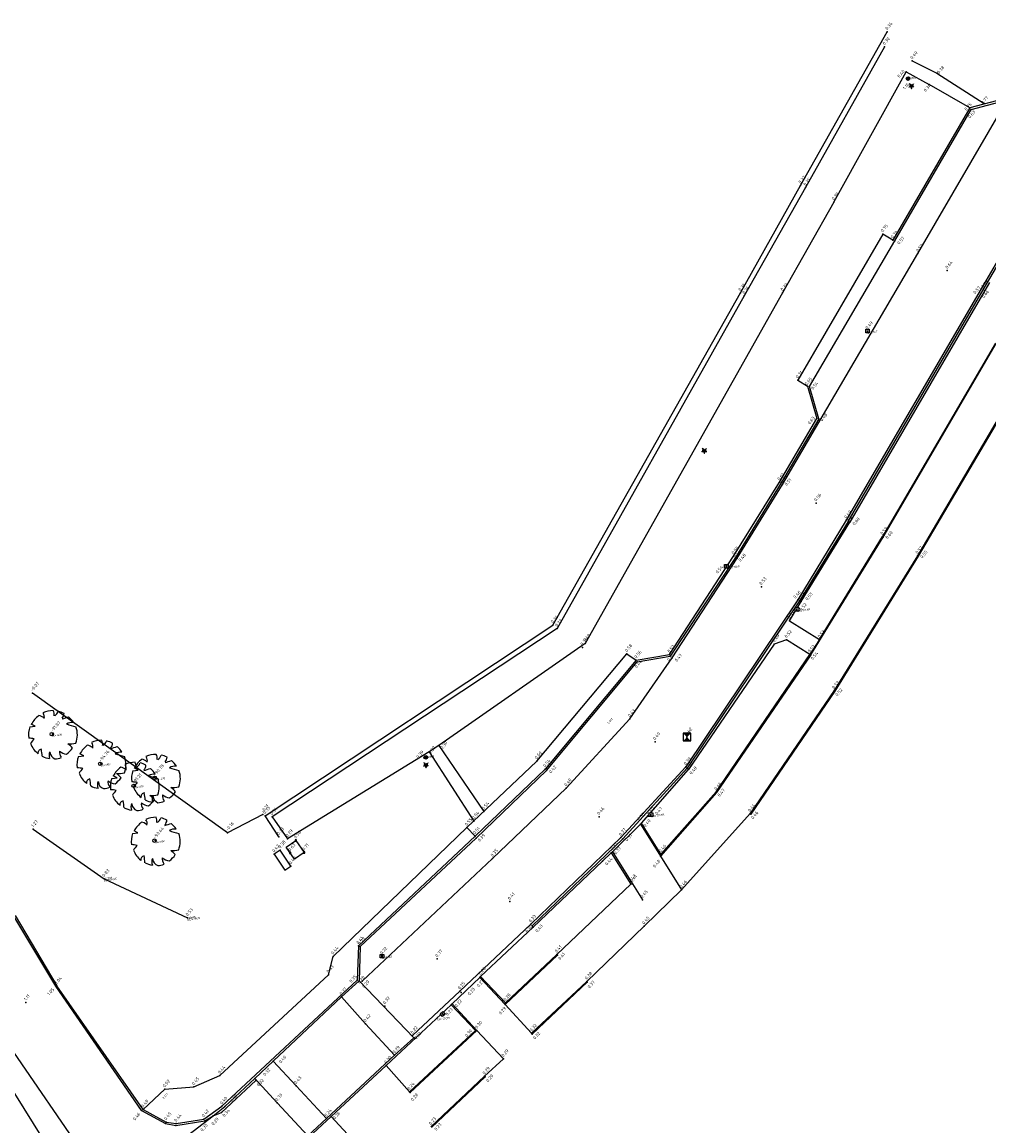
# Model space of a CAD drawing. Header units: metres. Extents: x 132524 to 133518, y 502723 to 503192.
# Tile 6 of 10: x 132686 to 132761, y 502835 to 502921. Entities that reach past the tile are written whole.
import ezdxf

# ---------------------------------------------------------------- set-up
doc = ezdxf.new("R2010")
doc.units = ezdxf.units.M
for name, color, linetype in [('AKB', 254, 'Continuous'), ('ASFALT', 251, 'Continuous'), ('BESCHOEIING', 71, 'Continuous'), ('BOSSAGE', 98, 'Continuous'), ('D_BOOM', 3, 'Continuous'), ('D_BOSSAGE', 98, 'Continuous'), ('D_KOLKSTRAAT', 7, 'Continuous'), ('D_KOLKTROTTOIR', 7, 'Continuous'), ('ELEVATION', 2, 'Continuous'), ('HAAG', 3, 'Continuous'), ('KADEMUUR', 2, 'Continuous'), ('KLINKER', 22, 'Continuous'), ('N_BOSSAGE', 98, 'Continuous'), ('N_PRULLENBAK', 1, 'Continuous'), ('P_AKB', 254, 'Continuous'), ('P_ASFALT', 251, 'Continuous'), ('P_BESCHOEIING', 71, 'Continuous'), ('P_BOOM', 3, 'Continuous'), ('P_BOSSAGE', 98, 'Continuous'), ('P_HARTWEG', 253, 'Continuous'), ('P_INSPECTIEPUT', 1, 'Continuous'), ('P_KADE', 2, 'Continuous'), ('P_KLINKER', 22, 'Continuous'), ('P_KOLK', 7, 'Continuous'), ('P_KOLKSTRAAT', 7, 'Continuous'), ('P_KOLKTROTTOIR', 7, 'Continuous'), ('P_LICHTMAST', 2, 'Continuous'), ('P_MAAIVELD', 3, 'Continuous'), ('P_PRULLENBAK', 1, 'Continuous'), ('P_PUT', 2, 'Continuous'), ('P_TEGEL', 6, 'Continuous'), ('P_TRAFO', 32, 'Continuous'), ('PUT', 2, 'Continuous'), ('TEGEL', 6, 'Continuous'), ('TRAFO', 32, 'Continuous'), ('Z_AKB', 254, 'Continuous'), ('Z_ASFALT', 251, 'Continuous'), ('Z_BESCHOEIING', 71, 'Continuous'), ('Z_BOOM', 3, 'Continuous'), ('Z_BOSSAGE', 98, 'Continuous'), ('Z_HARTWEG', 253, 'Continuous'), ('Z_INSPECTIEPUT', 1, 'Continuous'), ('Z_KADE', 2, 'Continuous'), ('Z_KLINKER', 22, 'Continuous'), ('Z_KOLKSTRAAT', 7, 'Continuous'), ('Z_KOLKTROTTOIR', 7, 'Continuous'), ('Z_MAAIVELD', 3, 'Continuous'), ('Z_PRULLENBAK', 1, 'Continuous'), ('Z_PUT', 2, 'Continuous'), ('Z_TEGEL', 6, 'Continuous'), ('Z_TRAFO', 32, 'Continuous')]:
    doc.layers.add(name, color=color, linetype=linetype)
doc.styles.add('DESCRIPTION', font='MSURVEY.SHX', dxfattribs={"height": 0.15})
doc.styles.add('ELEVATION', font='MSURVEY.SHX', dxfattribs={"height": 0.15})
doc.styles.add('NLCS-ISO-M200-T18', font='NLCS-ISO.ttf', dxfattribs={"height": 0.36})
doc.styles.add('POINTNUMBER', font='MSURVEY.SHX', dxfattribs={"height": 0.15})

# ---------------------------------------------------------------- blocks, each defined once
blk = doc.blocks.new('SHRUB5')
for p, q in [((-0.073, 0.084), (-0.064, 0.09)), ((-0.07, 0.072), (-0.055, 0.085)), ((-0.063, 0.06), (-0.045, 0.08)), ((-0.06, 0.047), (-0.03, 0.074)), ((-0.05, 0.037), (-0.018, 0.064)), ((0.027, 0.059), (0.068, 0.022)), ((0.043, 0.062), (0.073, 0.037)), ((0.048, -0.043), (0.072, 0)), ((0.061, 0.072), (0.082, 0.05)), ((0.076, 0.077), (0.09, 0.062)), ((0.087, 0.082), (0.093, 0.074)), ((-0.098, -0.041), (-0.093, -0.051)), ((-0.088, -0.033), (-0.085, -0.048)), ((-0.08, -0.023), (-0.071, -0.048)), ((-0.07, -0.013), (-0.056, -0.046)), ((-0.063, -0.001), (-0.042, -0.045)), ((-0.024, -0.061), (0.033, -0.061)), ((-0.018, -0.073), (0.026, -0.075)), ((-0.013, -0.085), (0.019, -0.083)), ((-0.005, -0.095), (0.016, -0.095)), ((0.001, -0.106), (0.014, -0.106)), ((0.061, -0.043), (0.075, -0.013)), ((0.075, -0.043), (0.082, -0.021)), ((0.086, -0.041), (0.089, -0.026)), ((0.096, -0.041), (0.098, -0.031))]:
    blk.add_line(p, q)
blk.add_circle((0.001, 0), 0.055)
blk = doc.blocks.new('ICI_FSRP')
for p, q in [((-3.97, 3.97), (-3.97, -3.97)), ((3.97, 3.97), (-3.97, 3.97)), ((3.97, -3.97), (3.97, 3.97)), ((-3.97, -3.97), (3.97, -3.97))]:
    blk.add_line(p, q)
blk.add_circle((0, 0), 6.95)
blk.add_solid([(-3.97, 3.97), (3.97, 3.97), (-3.97, -3.97), (3.97, -3.97)])
blk = doc.blocks.new('TREE5')
for p, q in [((-5.82, 1.84), (-4.43, 2)), ((-5.45, 2.55), (-5.45, 2.55)), ((-4.43, 2), (-5.45, 2.55))]:
    blk.add_line(p, q)
blk.add_circle((-0.14, -0.02), 0.451)
for centre, radius, start, end in [((0.17, -0.24), 6.29, 89.3321, 114.3856), ((-1.8, 5.03), 2.28, 352.0775, 26.6128), ((-0.73, 6.68), 2.38, 304.1868, 338.5411), ((0.17, -0.24), 6.27, 62.8767, 77.7021), ((0.17, -0.24), 6.22, 126.0751, 153.6245), ((-3.93, 2.18), 2.65, 48.5203, 80.5151), ((-3.58, 4.44), 1.54, 343.6555, 39.76), ((1.21, 5.35), 1.82, 315.8454, 359.7651), ((-2.62, 22.51), 19.28, 285.4397, 290.7099), ((5.13, 0.24), 2.76, 83.5323, 121.6544), ((0.17, -0.24), 6.18, 31.4098, 49.4752), ((0.17, -0.24), 6.34, 160.8426, 187.275), ((11.59, 24.42), 23.21, 250.0865, 256.3451), ((0.17, -0.24), 6.3, 340.3307, 19.43), ((-6.94, -11.4), 10.4, 77.3728, 85.4649), ((0.21, -6.18), 6.93, 134.7782, 147.3315), ((0.17, -0.24), 6.19, 200.8103, 231.4392), ((4.49, 5.21), 7.74, 266.7455, 282.0146), ((0.26, -7.73), 6.44, 39.6536, 53.993), ((-2.7, -4.95), 1.03, 97.741, 188.8107), ((-15.69, -6.41), 13.08, 2.9465, 10.9238), ((1.74, -5.5), 2.6, 160.6009, 199.3991), ((1.45, -4.49), 2.1, 186.1912, 248.4952), ((3.76, -4.72), 1.93, 170.6314, 220.6278), ((4.11, -1.67), 3.55, 230.4582, 263.1093), ((0.17, -0.24), 6.07, 305.394, 326.2464), ((0.17, -0.24), 6.16, 243.1498, 261.8356), ((0.17, -0.24), 6.23, 274.7236, 290.3277)]:
    blk.add_arc(centre, radius, start, end)
blk = doc.blocks.new('ICI_DIP_WIPEOUT')
blk.add_wipeout([(-4, 4), (4, 4), (4, -4), (-4, -4)])
for p, q in [((-4, -4), (-4, 4)), ((-4, 4), (4, 4)), ((4, 4), (4, -4)), ((4, -4), (-4, -4))]:
    blk.add_line(p, q)
blk.add_solid([(-2, 2), (2, 2), (-2, -2), (2, -2)])
blk = doc.blocks.new('ICI_FSWP')
for p, q in [((-4.9625, 4.9625), (-4.9625, -4.9625)), ((4.9625, 4.9625), (-4.9625, 4.9625)), ((4.9625, -4.9625), (4.9625, 4.9625)), ((-4.9625, -4.9625), (4.9625, -4.9625))]:
    blk.add_line(p, q)
blk.add_solid([(-4.9625, 4.9625), (4.9625, 4.9625), (4.9625, -4.9625), (-4.9625, -4.9625)])

msp = doc.modelspace()

# ---------------------------------------------------------------- linework, layer by layer
at = {"layer": 'AKB', "linetype": 'Continuous'}
for p, q in [((132761.636, 502914.716), (132759.082, 502914.038)), ((132760.61, 502900.488), (132760.239, 502899.861)), ((132760.239, 502899.861), (132749.757, 502881.885)), ((132761.064, 502895.762), (132752.287, 502880.757)), ((132764.326, 502894.989), (132755.073, 502879.233)), ((132746.469, 502892.436), (132747.199, 502889.929)), ((132744.295, 502884.988), (132747.199, 502889.929)), ((132740.744, 502879.255), (132744.295, 502884.988)), ((132745.995, 502875.724), (132749.757, 502881.885)), ((132747.421, 502872.769), (132752.287, 502880.757)), ((132735.772, 502871.612), (132740.744, 502879.255)), ((132755.073, 502879.233), (132748.589, 502868.773)), ((132745.073, 502874.234), (132745.995, 502875.724)), ((132743.904, 502872.427), (132737.257, 502862.684)), ((132733.195, 502871.174), (132735.772, 502871.612)), ((132748.589, 502868.773), (132742.083, 502859.216)), ((132733.604, 502858.527), (132737.257, 502862.684)), ((132735.099, 502856.112), (132739.4, 502860.949)), ((132735.099, 502856.112), (132733.604, 502858.527)), ((132730.582, 502855.562), (132731.254, 502856.23)), ((132731.254, 502856.23), (132732.761, 502853.797)), ((132725.201, 502850.443), (132730.582, 502855.562)), ((132732.761, 502853.797), (132727.031, 502848.334)), ((132684.992, 502851.367), (132688.243, 502845.903)), ((132721.109, 502846.614), (132725.201, 502850.443)), ((132727.031, 502848.334), (132723.044, 502844.575)), ((132723.044, 502844.575), (132721.109, 502846.614)), ((132694.927, 502836.313), (132688.243, 502845.903)), ((132725.122, 502842.159), (132729.38, 502846.193)), ((132713.793, 502839.728), (132718.833, 502844.433)), ((132718.833, 502844.433), (132720.718, 502842.422)), ((132720.718, 502842.422), (132715.591, 502837.674)), ((132709.517, 502835.765), (132713.793, 502839.728)), ((132715.591, 502837.674), (132713.793, 502839.728)), ((132721.472, 502838.83), (132717.298, 502834.915)), ((132709.517, 502835.765), (132707.76, 502834.124))]:
    msp.add_line(p, q, dxfattribs=at)
at = {"layer": 'ASFALT', "linetype": 'Continuous'}
for p, q in [((132755.052, 502902.725), (132761.882, 502914.497)), ((132762.312, 502904.028), (132759.955, 502899.995)), ((132744.541, 502884.815), (132755.052, 502902.725)), ((132759.955, 502899.995), (132749.481, 502882.03)), ((132741.012, 502879.079), (132744.541, 502884.815)), ((132749.481, 502882.03), (132745.729, 502875.857)), ((132735.973, 502871.344), (132741.012, 502879.079)), ((132745.729, 502875.857), (132737.033, 502862.887)), ((132732.702, 502866.617), (132735.973, 502871.344)), ((132727.761, 502861.249), (132732.702, 502866.617)), ((132737.033, 502862.887), (132731.996, 502857.402)), ((132722.046, 502855.78), (132727.761, 502861.249)), ((132731.996, 502857.402), (132725.009, 502850.675)), ((132711.934, 502846.268), (132722.046, 502855.78)), ((132725.009, 502850.675), (132719.499, 502845.477)), ((132719.499, 502845.477), (132715.83, 502842.04)), ((132701.015, 502836.079), (132703.685, 502838.559)), ((132700.376, 502835.815), (132701.015, 502836.079)), ((132694.776, 502831.564), (132700.376, 502835.815)), ((132697.463, 502835.053), (132699.707, 502835.423)), ((132699.707, 502835.423), (132700.376, 502835.815))]:
    msp.add_line(p, q, dxfattribs=at)
at = {"layer": 'BESCHOEIING', "linetype": 'Continuous'}
msp.add_polyline3d([(132704.214, 502859.188, -0.111), (132701.486, 502857.78, -0.155), (132701.486, 502857.78, -0.155), (132686.338, 502868.601, -0.069)], dxfattribs=at)
at = {"layer": 'BOSSAGE', "linetype": 'Continuous'}
for p, q in [((132686.409, 502858.071), (132691.908, 502854.212)), ((132691.908, 502854.212), (132698.385, 502851.174))]:
    msp.add_line(p, q, dxfattribs=at)
at = {"layer": 'HAAG', "linetype": 'Continuous'}
msp.add_line((132679.624, 502846.061), (132688.246, 502832.267), dxfattribs=at)
at = {"layer": 'KADEMUUR', "linetype": 'Continuous'}
for p, q in [((132745.937, 502908.009), (132752.666, 502919.94)), ((132741.273, 502899.679), (132745.937, 502908.009)), ((132726.727, 502873.893), (132741.273, 502899.679)), ((132704.391, 502859.091), (132726.727, 502873.893)), ((132705.459, 502857.462), (132704.391, 502859.091))]:
    msp.add_line(p, q, dxfattribs=at)
at = {"layer": 'KLINKER', "linetype": 'Continuous'}
for p, q in [((132752.465, 502918.773), (132746.318, 502907.85)), ((132754.608, 502917.677), (132756.508, 502916.718)), ((132748.515, 502906.727), (132754.143, 502916.82)), ((132754.143, 502916.82), (132755.925, 502915.84)), ((132756.508, 502916.718), (132760.193, 502914.369)), ((132759.082, 502914.038), (132755.925, 502915.84)), ((132753.247, 502903.709), (132759.175, 502913.919)), ((132759.175, 502913.919), (132761.707, 502914.585)), ((132746.318, 502907.85), (132741.578, 502899.453)), ((132748.515, 502906.727), (132744.549, 502899.687)), ((132746.643, 502892.402), (132753.247, 502903.709)), ((132760.106, 502899.919), (132762.424, 502903.869)), ((132741.578, 502899.453), (132727.044, 502873.63)), ((132744.549, 502899.687), (132729.226, 502872.477)), ((132749.63, 502881.945), (132760.106, 502899.919)), ((132747.357, 502889.91), (132746.643, 502892.402)), ((132747.357, 502889.91), (132744.429, 502884.925)), ((132744.429, 502884.925), (132740.88, 502879.134)), ((132749.63, 502881.945), (132745.868, 502875.77)), ((132740.88, 502879.134), (132735.836, 502871.471)), ((132745.868, 502875.77), (132737.149, 502862.779)), ((132727.044, 502873.63), (132704.944, 502859.018)), ((132729.226, 502872.477), (132717.868, 502864.544)), ((132733.275, 502871.031), (132735.836, 502871.471)), ((132726.232, 502862.622), (132733.275, 502871.031)), ((132717.868, 502864.544), (132717.134, 502864.049)), ((132717.868, 502864.544), (132721.37, 502859.426)), ((132717.134, 502864.049), (132706.141, 502857.305)), ((132717.134, 502864.049), (132720.594, 502858.691)), ((132720.781, 502857.37), (132726.232, 502862.622)), ((132737.149, 502862.779), (132732.151, 502857.307)), ((132704.944, 502859.018), (132706.141, 502857.305)), ((132711.765, 502848.94), (132720.781, 502857.37)), ((132732.151, 502857.307), (132725.107, 502850.547)), ((132731.339, 502856.29), (132732.889, 502853.813)), ((132732.889, 502853.813), (132733.667, 502852.567)), ((132688.157, 502845.862), (132684.895, 502851.311)), ((132711.765, 502848.94), (132711.701, 502846.295)), ((132710.326, 502845.034), (132711.701, 502846.295)), ((132711.701, 502846.295), (132715.928, 502841.871)), ((132718.909, 502844.504), (132721.056, 502846.538)), ((132721.056, 502846.538), (132723.02, 502844.44)), ((132694.807, 502836.237), (132688.157, 502845.862)), ((132710.326, 502845.034), (132705.011, 502840.066)), ((132712.182, 502842.957), (132710.326, 502845.034)), ((132720.833, 502842.436), (132718.909, 502844.504)), ((132714.444, 502840.511), (132712.182, 502842.957)), ((132720.833, 502842.436), (132722.891, 502840.24)), ((132715.928, 502841.871), (132714.444, 502840.511)), ((132690.469, 502832.642), (132684.897, 502840.745)), ((132714.444, 502840.511), (132709.153, 502835.603)), ((132703.604, 502838.714), (132705.011, 502840.066)), ((132705.011, 502840.066), (132706.803, 502838.137)), ((132703.604, 502838.714), (132701.259, 502836.546)), ((132705.335, 502836.809), (132703.604, 502838.714)), ((132706.803, 502838.137), (132709.153, 502835.603)), ((132694.807, 502836.237), (132696.677, 502835.206)), ((132700.376, 502835.815), (132701.259, 502836.546)), ((132707.706, 502834.254), (132705.335, 502836.809)), ((132696.677, 502835.206), (132697.463, 502835.053)), ((132707.706, 502834.254), (132709.153, 502835.603))]:
    msp.add_line(p, q, dxfattribs=at)
for points in [[(132731.339, 502856.29, 0.369), (132733.518, 502858.456, 0.38)], [(132725.077, 502842.219, 0.32), (132723.02, 502844.44, 0.292)]]:
    msp.add_polyline3d(points, dxfattribs=at)
at = {"layer": 'P_AKB', "linetype": 'ByBlock'}
for p in [(132759.082, 502914.038, 0.748), (132760.239, 502899.861, 0.661), (132747.199, 502889.929, 0.627), (132744.295, 502884.988, 0.613), (132749.757, 502881.885, 0.597), (132752.287, 502880.757, 0.587), (132740.744, 502879.255, 0.55), (132755.073, 502879.233, 0.549), (132745.995, 502875.724, 0.53), (132735.772, 502871.612, 0.515), (132748.589, 502868.773, 0.515), (132737.257, 502862.684, 0.479), (132739.4, 502860.949, 0.463), (132742.083, 502859.216, 0.463), (132733.604, 502858.527, 0.395), (132734.134, 502859.065, 0.453), (132731.254, 502856.23, 0.367), (132735.099, 502856.112, 0.461), (132730.582, 502855.562, 0.443), (132732.761, 502853.797, 0.423), (132725.201, 502850.443, 0.433), (132727.031, 502848.334, 0.412), (132721.109, 502846.614, 0.28), (132688.243, 502845.903, 1.04), (132729.38, 502846.193, 0.372), (132723.044, 502844.575, 0.281), (132718.833, 502844.433, 0.234), (132720.718, 502842.422, 0.295), (132725.122, 502842.159, 0.32), (132713.793, 502839.728, 0.299), (132721.472, 502838.83, 0.29), (132715.591, 502837.674, 0.24)]:
    msp.add_point(p, dxfattribs=at)
at = {"layer": 'P_ASFALT', "linetype": 'ByBlock'}
for p in [(132755.052, 502902.725, 0.565), (132759.955, 502899.995, 0.571), (132744.541, 502884.815, 0.506), (132749.481, 502882.03, 0.494), (132741.012, 502879.079, 0.476), (132745.729, 502875.857, 0.455), (132735.973, 502871.344, 0.468), (132732.702, 502866.617, 0.427), (132737.033, 502862.887, 0.388), (132727.761, 502861.249, 0.399), (132731.996, 502857.402, 0.371), (132722.046, 502855.78, 0.346), (132725.009, 502850.675, 0.329), (132717.751, 502847.984, 0.367), (132711.934, 502846.268, 0.293), (132719.499, 502845.477, 0.252), (132715.83, 502842.04, 0.221), (132703.685, 502838.559, 0.32), (132701.015, 502836.079, 0.336), (132699.707, 502835.423, 0.325), (132700.376, 502835.815, 0.289)]:
    msp.add_point(p, dxfattribs=at)
at = {"layer": 'P_BESCHOEIING', "linetype": 'ByBlock'}
for p in [(132686.338, 502868.601, -0.069), (132704.214, 502859.188, -0.111), (132701.486, 502857.78, -0.155)]:
    msp.add_point(p, dxfattribs=at)
at = {"layer": 'P_BOOM', "linetype": 'ByBlock'}
for p in [(132687.887, 502865.44, -91.866), (132691.65, 502863.137, -94.755), (132695.878, 502862.046, -90.778), (132694.24, 502861.433, -91.207), (132695.86, 502857.167, -93.436)]:
    msp.add_point(p, dxfattribs=at)
at = {"layer": 'P_BOSSAGE', "linetype": 'ByBlock'}
for p in [(132691.908, 502854.212, 0.834), (132698.385, 502851.174, 0.525)]:
    msp.add_point(p, dxfattribs=at)
at = {"layer": 'P_HARTWEG', "linetype": 'ByBlock'}
for p in [(132757.327, 502901.409, 0.641), (132747.141, 502883.354, 0.556), (132742.898, 502876.87, 0.528), (132734.648, 502864.83, 0.49), (132730.311, 502859.024, 0.457), (132723.38, 502852.438, 0.406), (132685.835, 502844.617, 1.111), (132713.682, 502844.334, 0.323)]:
    msp.add_point(p, dxfattribs=at)
at = {"layer": 'P_INSPECTIEPUT', "linetype": 'ByBlock'}
msp.add_point((132737.127, 502865.202, 0.423), dxfattribs=at)
at = {"layer": 'P_KADE', "linetype": 'ByBlock'}
for p in [(132752.666, 502919.94, 0.362), (132745.937, 502908.009, 0.366), (132741.273, 502899.679, 0.359), (132726.727, 502873.893, 0.363), (132704.391, 502859.091, 0.351), (132705.459, 502857.462, 0.33)]:
    msp.add_point(p, dxfattribs=at)
at = {"layer": 'P_KLINKER', "linetype": 'ByBlock'}
for p in [(132752.465, 502918.773, 0.3), (132754.608, 502917.677, 0.402), (132754.143, 502916.82, 0.402), (132756.508, 502916.718, 0.376), (132755.925, 502915.84, 0.34), (132759.175, 502913.919, 0.633), (132760.193, 502914.369, 0.767), (132746.318, 502907.85, 0.352), (132748.515, 502906.727, 0.394), (132753.247, 502903.709, 0.574), (132741.578, 502899.453, 0.357), (132744.549, 502899.687, 0.394), (132760.106, 502899.919, 0.551), (132746.643, 502892.402, 0.541), (132747.357, 502889.91, 0.478), (132744.429, 502884.925, 0.475), (132749.63, 502881.945, 0.47), (132740.88, 502879.134, 0.437), (132745.868, 502875.77, 0.41), (132727.044, 502873.63, 0.323), (132729.018, 502872.161, 0.391), (132729.226, 502872.477, 0.398), (132735.836, 502871.471, 0.411), (132733.275, 502871.031, 0.443), (132717.868, 502864.544, 0.388), (132717.134, 502864.049, 0.369), (132726.232, 502862.622, 0.418), (132737.149, 502862.779, 0.361), (132721.37, 502859.426, 0.539), (132704.944, 502859.018, 0.338), (132720.594, 502858.691, 0.538), (132733.518, 502858.456, 0.38), (132706.141, 502857.305, 0.29), (132720.781, 502857.37, 0.391), (132732.151, 502857.307, 0.367), (132731.339, 502856.29, 0.369), (132732.889, 502853.813, 0.412), (132733.667, 502852.567, 0.45), (132725.107, 502850.547, 0.301), (132711.765, 502848.94, 0.289), (132711.701, 502846.295, 0.282), (132721.056, 502846.538, 0.272), (132688.157, 502845.862, 1.048), (132710.326, 502845.034, 0.368), (132719.62, 502845.375, 0.23), (132718.909, 502844.504, 0.223), (132723.02, 502844.44, 0.292), (132712.182, 502842.957, 0.424), (132725.077, 502842.219, 0.32), (132715.928, 502841.871, 0.215), (132714.444, 502840.511, 0.294), (132705.011, 502840.066, 0.4), (132722.891, 502840.24, 0.286), (132703.604, 502838.714, 0.317), (132706.803, 502838.137, 0.425), (132694.807, 502836.237, 0.457), (132701.259, 502836.546, 0.319), (132705.335, 502836.809, 0.329), (132696.677, 502835.206, 0.363), (132709.153, 502835.603, 0.244), (132697.463, 502835.053, 0.362)]:
    msp.add_point(p, dxfattribs=at)
at = {"layer": 'P_KOLKSTRAAT', "linetype": 'ByBlock'}
for p in [(132751.134, 502896.709, 0.486), (132713.467, 502848.201, 0.218)]:
    msp.add_point(p, dxfattribs=at)
at = {"layer": 'P_KOLKTROTTOIR', "linetype": 'ByBlock'}
for p in [(132740.184, 502878.456, 0.539), (132745.654, 502875.109, 0.523), (132734.326, 502859.178, 0.471)]:
    msp.add_point(p, dxfattribs=at)
at = {"layer": 'P_LICHTMAST', "linetype": 'ByBlock'}
for p in [(132754.543, 502915.74, 0.719), (132738.463, 502887.438, 1.252), (132716.87, 502863.045, 0.464)]:
    msp.add_point(p, dxfattribs=at)
at = {"layer": 'P_MAAIVELD', "linetype": 'ByBlock'}
msp.add_point((132686.409, 502858.071, 1.271), dxfattribs=at)
at = {"layer": 'P_PRULLENBAK', "linetype": 'ByBlock'}
for p in [(132754.278, 502916.305, 1.163), (132716.862, 502863.629, 0.392)]:
    msp.add_point(p, dxfattribs=at)
at = {"layer": 'P_PUT', "linetype": 'ByBlock'}
for p in [(132706.775, 502857.188, 0.579), (132706.34, 502856.212, 0.634), (132707.422, 502856.25, 0.706)]:
    msp.add_point(p, dxfattribs=at)
at = {"layer": 'P_TEGEL', "linetype": 'ByBlock'}
for p in [(132752.315, 502904.242, 0.747), (132753.092, 502903.767, 0.7), (132745.725, 502892.906, 0.709), (132746.469, 502892.436, 0.651), (132752.34, 502880.726, 0.595), (132755.015, 502879.278, 0.573), (132745.073, 502874.234, 0.521), (132743.904, 502872.427, 0.494), (132744.854, 502872.762, 0.519), (132747.421, 502872.769, 0.531), (132732.471, 502871.664, 0.582), (132733.195, 502871.174, 0.561), (132746.666, 502871.615, 0.531), (132746.736, 502871.577, 0.537), (132748.547, 502868.808, 0.524), (132725.469, 502863.347, 0.601), (132726.121, 502862.725, 0.536), (132739.43, 502860.902, 0.472), (132742.029, 502859.263, 0.458), (132720.056, 502858.178, 0.549), (132720.683, 502857.524, 0.511), (132735.065, 502855.961, 0.476), (132736.715, 502853.343, 0.46), (132733.804, 502850.531, 0.45), (132711.633, 502849.01, 0.414), (132709.667, 502848.189, 0.435), (132727.079, 502848.276, 0.41), (132709.306, 502846.762, 0.425), (132711.546, 502846.349, 0.346), (132729.364, 502846.247, 0.376), (132720.833, 502842.436, 0.3), (132700.895, 502838.942, 0.437), (132721.428, 502838.88, 0.289), (132696.61, 502837.881, 0.522), (132698.867, 502838.054, 0.451), (132715.646, 502837.632, 0.279), (132694.927, 502836.313, 0.494), (132701.049, 502836.552, 0.402), (132696.714, 502835.331, 0.449), (132697.5, 502835.209, 0.44), (132699.632, 502835.563, 0.415), (132709.517, 502835.765, 0.255)]:
    msp.add_point(p, dxfattribs=at)
at = {"layer": 'P_TRAFO', "linetype": 'ByBlock'}
for p in [(132705.104, 502856.125, 0.42), (132705.572, 502856.429, 0.38), (132706.4, 502855.185, 0.494)]:
    msp.add_point(p, dxfattribs=at)
at = {"layer": 'PUT', "linetype": 'Continuous'}
msp.add_polyline3d([(132706.775, 502857.188, 0.579), (132707.422, 502856.25, 0.579), (132706.671, 502855.732, 0.579), (132706.024, 502856.67, 0.579), (132706.775, 502857.188, 0.579)], close=True, dxfattribs=at)
at = {"layer": 'TEGEL', "linetype": 'Continuous'}
for p, q in [((132759.082, 502914.038), (132753.092, 502903.767)), ((132752.315, 502904.242), (132745.725, 502892.906)), ((132753.092, 502903.767), (132752.315, 502904.242)), ((132752.34, 502880.726), (132761.128, 502895.736)), ((132764.216, 502894.97), (132755.015, 502879.278)), ((132745.725, 502892.906), (132746.469, 502892.436)), ((132746.736, 502871.577), (132752.34, 502880.726)), ((132755.015, 502879.278), (132748.547, 502868.808)), ((132725.469, 502863.347), (132732.471, 502871.664)), ((132733.195, 502871.174), (132726.121, 502862.725)), ((132732.471, 502871.664), (132733.195, 502871.174)), ((132739.4, 502860.949), (132746.666, 502871.615)), ((132746.736, 502871.577), (132739.43, 502860.902)), ((132748.547, 502868.808), (132742.029, 502859.263)), ((132720.056, 502858.178), (132725.469, 502863.347)), ((132726.121, 502862.725), (132720.683, 502857.524)), ((132739.43, 502860.902), (132735.065, 502855.961)), ((132736.715, 502853.343), (132742.029, 502859.263)), ((132733.518, 502858.456), (132735.065, 502855.961)), ((132709.667, 502848.189), (132720.056, 502858.178)), ((132720.683, 502857.524), (132711.633, 502849.01)), ((132720.683, 502857.524), (132720.056, 502858.178)), ((132735.065, 502855.961), (132736.715, 502853.343)), ((132733.804, 502850.531), (132736.715, 502853.343)), ((132733.804, 502850.531), (132729.364, 502846.247)), ((132711.633, 502849.01), (132711.546, 502846.349)), ((132709.306, 502846.762), (132709.667, 502848.189)), ((132723.02, 502844.44), (132727.079, 502848.276)), ((132700.895, 502838.942), (132709.306, 502846.762)), ((132711.546, 502846.349), (132701.049, 502836.552)), ((132725.077, 502842.219), (132729.364, 502846.247)), ((132715.646, 502837.632), (132720.833, 502842.436)), ((132722.891, 502840.24), (132721.428, 502838.88)), ((132698.867, 502838.054), (132700.895, 502838.942)), ((132717.265, 502834.966), (132721.428, 502838.88)), ((132696.61, 502837.881), (132694.927, 502836.313)), ((132696.61, 502837.881), (132698.867, 502838.054)), ((132694.927, 502836.313), (132696.714, 502835.331)), ((132699.632, 502835.563), (132701.049, 502836.552)), ((132696.714, 502835.331), (132697.5, 502835.209)), ((132697.5, 502835.209), (132699.632, 502835.563)), ((132709.517, 502835.765), (132711.406, 502833.707))]:
    msp.add_line(p, q, dxfattribs=at)
msp.add_polyline3d([(132745.073, 502874.234, 0.521), (132747.421, 502872.769, 0.531), (132747.421, 502872.769, 0.531), (132746.666, 502871.615, 0.531), (132746.666, 502871.615, 0.531), (132744.854, 502872.762, 0.519), (132744.854, 502872.762, 0.519), (132743.904, 502872.427, 0.494)], dxfattribs=at)
at = {"layer": 'TRAFO', "linetype": 'Continuous'}
msp.add_polyline3d([(132706.4, 502855.185, 0.494), (132705.572, 502856.429, 0.494), (132705.107, 502856.119, 0.494), (132705.935, 502854.875, 0.494), (132706.4, 502855.185, 0.494)], close=True, dxfattribs=at)

# ---------------------------------------------------------------- block references
at = {"layer": 'P_BOOM', "linetype": 'ByBlock', "xscale": 0.3, "yscale": 0.3, "rotation": 0.005645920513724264}
for p in [(132687.887, 502865.44, -91.866), (132691.65, 502863.137, -94.755), (132695.878, 502862.046, -90.778), (132694.24, 502861.433, -91.207), (132695.86, 502857.167, -93.436)]:
    msp.add_blockref('TREE5', p, dxfattribs=at)
at = {"layer": 'P_INSPECTIEPUT', "linetype": 'ByBlock', "xscale": 0.06, "yscale": 0.06, "rotation": 0.005645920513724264}
msp.add_blockref('ICI_FSWP', (132737.127, 502865.202, 0.423), dxfattribs=at)
at = {"layer": 'P_LICHTMAST', "linetype": 'ByBlock', "xscale": 2, "yscale": 2, "rotation": 0.005645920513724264}
for p in [(132754.543, 502915.74, 0.719), (132738.463, 502887.438, 1.252), (132716.87, 502863.045, 0.464)]:
    msp.add_blockref('SHRUB5', p, dxfattribs=at)
at = {"layer": 'P_PRULLENBAK', "linetype": 'ByBlock', "xscale": 0.02000000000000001, "yscale": 0.02000000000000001, "rotation": 0.005645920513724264}
for p in [(132754.278, 502916.305, 1.163), (132716.862, 502863.629, 0.392)]:
    msp.add_blockref('ICI_FSRP', p, dxfattribs=at)
at = {"layer": 'P_PUT', "linetype": 'ByBlock', "xscale": 0.01, "yscale": 0.01, "rotation": 0.005645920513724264}
for p in [(132706.775, 502857.188, 0.579), (132706.34, 502856.212, 0.634), (132707.422, 502856.25, 0.706)]:
    msp.add_blockref('ICI_FSWP', p, dxfattribs=at)

# ---------------------------------------------------------------- texts
at = {"layer": 'D_BOOM', "linetype": 'ByBlock', "style": 'DESCRIPTION'}
for p in [(132687.887, 502865.215, -91.866), (132691.65, 502862.912, -94.755), (132695.878, 502861.821, -90.778), (132694.24, 502861.208, -91.207), (132695.86, 502856.942, -93.436)]:
    msp.add_text('Dia=400', height=0.15, rotation=9, dxfattribs=at).set_placement(p)
at = {"layer": 'D_BOSSAGE', "linetype": 'ByBlock', "style": 'DESCRIPTION'}
for p in [(132691.908, 502853.987, 0.834), (132698.385, 502850.949, 0.525)]:
    msp.add_text('BOSSAGE', height=0.15, rotation=9, dxfattribs=at).set_placement(p)
at = {"layer": 'D_KOLKSTRAAT', "linetype": 'ByBlock', "style": 'DESCRIPTION'}
for p in [(132751.134, 502896.484, 0.486), (132713.467, 502847.976, 0.218)]:
    msp.add_text('STRAAT', height=0.15, rotation=9, dxfattribs=at).set_placement(p)
at = {"layer": 'D_KOLKTROTTOIR', "linetype": 'ByBlock', "style": 'DESCRIPTION'}
for p in [(132740.184, 502878.231, 0.539), (132745.654, 502874.884, 0.523), (132734.326, 502858.953, 0.471), (132717.722, 502843.184)]:
    msp.add_text('TROTTOIR', height=0.15, rotation=9, dxfattribs=at).set_placement(p)
at = {"layer": 'ELEVATION', "linetype": 'ByBlock', "style": 'ELEVATION'}
for s, p in [('2.043', (132731.064, 502866.22, 2.043)), ('0.423', (132737.117, 502865.305, 0.423)), ('2.177', (132696.546, 502837.11, 2.177))]:
    msp.add_text(s, height=0.15, rotation=49.5, dxfattribs=at).set_placement(p)
at = {"layer": 'N_BOSSAGE', "linetype": 'ByBlock', "style": 'POINTNUMBER'}
for s, p in [('40404', (132691.983, 502854.137, 0.834)), ('40405', (132698.46, 502851.099, 0.525))]:
    msp.add_text(s, height=0.15, rotation=9, dxfattribs=at).set_placement(p)
at = {"layer": 'N_PRULLENBAK', "linetype": 'ByBlock', "style": 'POINTNUMBER'}
for s, p in [('40566', (132754.353, 502916.23, 1.163)), ('30494', (132716.937, 502863.554, 0.392))]:
    msp.add_text(s, height=0.15, rotation=9, dxfattribs=at).set_placement(p)
at = {"layer": 'Z_AKB', "linetype": 'ByBlock', "style": 'NLCS-ISO-M200-T18'}
for s, p in [('0.75', (132758.812, 502913.789, 0.748)), ('0.66', (132760.152, 502899.245, 0.661)), ('0.63', (132746.65, 502889.436, 0.627)), ('0.61', (132744.295, 502885.101, 0.613)), ('0.60', (132750.131, 502881.618, 0.597)), ('0.59', (132752.287, 502880.87, 0.587)), ('0.55', (132740.744, 502879.368, 0.55)), ('0.55', (132755.381, 502879.051, 0.549)), ('0.53', (132746.469, 502875.786, 0.53)), ('0.52', (132735.772, 502871.724, 0.515)), ('0.52', (132748.792, 502868.354)), ('0.48', (132737.479, 502862.274, -0.001)), ('0.46', (132739.4, 502861.062, 0.463)), ('0.46', (132742.253, 502858.809, 0.463)), ('0.40', (132733.899, 502858.191, 0.395)), ('0.37', (132731.612, 502856.065, 0.367)), ('0.46', (132735.099, 502856.225, 0.461)), ('0.44', (132730.931, 502855.21, 0.443)), ('0.42', (132732.761, 502853.91, 0.423)), ('0.43', (132725.523, 502850.021, 0.433)), ('0.41', (132727.031, 502848.447, 0.412)), ('0.28', (132721.109, 502846.727, 0.28)), ('1.04', (132688.243, 502846.015, 1.04)), ('0.37', (132729.575, 502845.673, 0.372)), ('0.28', (132723.044, 502844.687, 0.281)), ('0.23', (132718.56, 502843.555, 0.234)), ('0.30', (132720.056, 502841.897, 0.295)), ('0.32', (132725.339, 502841.712, 0.32)), ('0.30', (132713.793, 502839.84, 0.299)), ('0.29', (132721.703, 502838.399, 0.29)), ('0.24', (132715.591, 502837.787, 0.24)), ('0.23', (132717.678, 502834.631, 0.233))]:
    msp.add_text(s, height=0.25, rotation=49.5, dxfattribs=at).set_placement(p)
at = {"layer": 'Z_ASFALT', "linetype": 'ByBlock', "style": 'NLCS-ISO-M200-T18'}
for s, p in [('0.57', (132755.052, 502902.838, 0.565)), ('0.57', (132759.493, 502899.566, 0.571)), ('0.51', (132744.86, 502884.684, 0.506)), ('0.49', (132749.481, 502882.143, 0.494)), ('0.48', (132741.279, 502878.791, 0.476)), ('0.46', (132745.54, 502875.927, 0.455)), ('0.47', (132736.343, 502871.027, 0.468)), ('0.43', (132732.702, 502866.729, 0.427)), ('0.39', (132737.033, 502863, 0.388)), ('0.40', (132727.761, 502861.362, 0.399)), ('0.37', (132731.996, 502857.514, 0.371)), ('0.35', (132722.046, 502855.893, 0.346)), ('0.33', (132725.009, 502850.787, 0.329)), ('0.37', (132717.751, 502848.096, 0.367)), ('0.29', (132712.087, 502845.705, 0.293)), ('0.25', (132719.499, 502845.59, 0.252)), ('0.22', (132715.83, 502842.153, 0.221)), ('0.32', (132703.899, 502838.065, 0.32)), ('0.34', (132701.24, 502835.707, 0.336)), ('0.33', (132699.534, 502834.575, 0.325)), ('0.29', (132700.393, 502835.045, 0.289))]:
    msp.add_text(s, height=0.25, rotation=49.5, dxfattribs=at).set_placement(p)
at = {"layer": 'Z_BESCHOEIING', "linetype": 'ByBlock', "style": 'NLCS-ISO-M200-T18'}
for s, p in [('-0.07', (132686.338, 502868.714, -0.069)), ('-0.11', (132704.214, 502859.3, -0.111)), ('-0.16', (132701.486, 502857.892, -0.155))]:
    msp.add_text(s, height=0.25, rotation=49.5, dxfattribs=at).set_placement(p)
at = {"layer": 'Z_BOOM', "linetype": 'ByBlock', "style": 'NLCS-ISO-M200-T18'}
for s, p in [('-91.87', (132687.887, 502865.553, -91.866)), ('-94.76', (132691.65, 502863.25, -94.755)), ('-90.78', (132695.878, 502862.158, -90.778)), ('-91.21', (132694.24, 502861.545, -91.207)), ('-93.44', (132695.86, 502857.279, -93.436))]:
    msp.add_text(s, height=0.25, rotation=49.5, dxfattribs=at).set_placement(p)
at = {"layer": 'Z_BOSSAGE', "linetype": 'ByBlock', "style": 'NLCS-ISO-M200-T18'}
for s, p in [('0.83', (132691.908, 502854.324, 0.834)), ('0.53', (132698.385, 502851.286, 0.525))]:
    msp.add_text(s, height=0.25, rotation=49.5, dxfattribs=at).set_placement(p)
at = {"layer": 'Z_HARTWEG', "linetype": 'ByBlock', "style": 'NLCS-ISO-M200-T18'}
for s, p in [('0.64', (132757.327, 502901.521, 0.641)), ('0.56', (132747.141, 502883.467, 0.556)), ('0.53', (132742.898, 502876.983, 0.528)), ('0.49', (132734.648, 502864.943, 0.49)), ('0.46', (132730.311, 502859.136, 0.457)), ('0.41', (132723.38, 502852.55, 0.406)), ('1.11', (132685.835, 502844.73, 1.111)), ('0.32', (132713.682, 502844.447, 0.323))]:
    msp.add_text(s, height=0.25, rotation=49.5, dxfattribs=at).set_placement(p)
at = {"layer": 'Z_INSPECTIEPUT', "linetype": 'ByBlock', "style": 'NLCS-ISO-M200-T18'}
msp.add_text('0.42', height=0.25, rotation=49.5, dxfattribs=at).set_placement((132737.127, 502865.314, 0.423))
at = {"layer": 'Z_KADE', "linetype": 'ByBlock', "style": 'NLCS-ISO-M200-T18'}
for s, p in [('0.36', (132752.666, 502920.053, 0.362)), ('0.37', (132745.937, 502908.122, 0.366)), ('0.36', (132741.273, 502899.791, 0.359)), ('0.36', (132726.727, 502874.006, 0.363)), ('0.35', (132704.391, 502859.203, 0.351)), ('0.33', (132705.459, 502857.574, 0.33))]:
    msp.add_text(s, height=0.25, rotation=49.5, dxfattribs=at).set_placement(p)
at = {"layer": 'Z_KLINKER', "linetype": 'ByBlock', "style": 'NLCS-ISO-M200-T18'}
for s, p in [('0.30', (132752.465, 502918.885, 0.3)), ('0.40', (132754.608, 502917.79, 0.402)), ('0.40', (132753.61, 502916.346, 0.402)), ('0.38', (132756.685, 502916.653, 0.376)), ('0.34', (132755.647, 502915.258, 0.34)), ('0.77', (132760.101, 502914.304, 0.767)), ('0.63', (132759.09, 502913.193, 0.633)), ('0.35', (132746.318, 502907.962, 0.352)), ('0.39', (132748.515, 502906.84, 0.394)), ('0.57', (132753.596, 502903.404, 0.574)), ('0.39', (132744.549, 502899.8, 0.394)), ('0.55', (132760.106, 502900.031, 0.551)), ('0.36', (132741.578, 502899.566, 0.357)), ('0.54', (132746.904, 502892.134, 0.541)), ('0.48', (132747.596, 502889.678, 0.478)), ('0.48', (132744.534, 502884.902, 0.475)), ('0.47', (132749.699, 502881.885, 0.47)), ('0.44', (132740.92, 502879.047, 0.437)), ('0.41', (132745.956, 502875.811, 0.41)), ('0.32', (132727.044, 502873.742, 0.323)), ('0.39', (132729.018, 502872.274, 0.391)), ('0.40', (132729.226, 502872.59, 0.398)), ('0.44', (132733.222, 502870.536, 0.443)), ('0.41', (132735.744, 502871.063, 0.411)), ('0.37', (132717.214, 502863.867, 0.369)), ('0.39', (132718.15, 502864.234, 0.388)), ('0.42', (132726.581, 502862.367, 0.418)), ('0.36', (132737.157, 502862.658, 0.361)), ('0.54', (132721.37, 502859.538, 0.539)), ('0.34', (132704.944, 502859.13, 0.338)), ('0.54', (132720.594, 502858.804, 0.538)), ('0.38', (132733.443, 502858.706, 0.38)), ('0.29', (132706.141, 502857.417, 0.29)), ('0.39', (132721.055, 502857.062, 0.391)), ('0.37', (132732.489, 502857.082, 0.367)), ('0.37', (132731.339, 502856.402, 0.369)), ('0.41', (132732.889, 502853.926, 0.412)), ('0.45', (132733.667, 502852.679, 0.45)), ('0.30', (132724.748, 502849.991, 0.301)), ('0.29', (132711.765, 502849.052, 0.289)), ('0.28', (132711.719, 502846.05, 0.282)), ('0.27', (132720.97, 502845.768, 0.272)), ('1.05', (132687.659, 502845.128, 0.008)), ('0.37', (132710.326, 502845.147, 0.368)), ('0.23', (132720.273, 502845.132, 0.23)), ('0.22', (132719.259, 502844.22, 0.223)), ('0.42', (132712.182, 502843.069, 0.424)), ('0.29', (132722.679, 502843.642, 0.292)), ('0.32', (132725.077, 502842.331, 0.32)), ('0.22', (132716.121, 502841.715, 0.215)), ('0.29', (132714.444, 502840.624, 0.294)), ('0.40', (132705.627, 502839.857, 0.4)), ('0.29', (132722.891, 502840.352, 0.286)), ('0.32', (132704.398, 502838.88, 0.317)), ('0.43', (132706.803, 502838.25, 0.425)), ('0.32', (132701.874, 502836.832, 0.319)), ('0.33', (132705.335, 502836.922, 0.329)), ('0.46', (132694.297, 502835.422)), ('0.24', (132709.153, 502835.716, 0.244))]:
    msp.add_text(s, height=0.25, rotation=49.5, dxfattribs=at).set_placement(p)
at = {"layer": 'Z_KOLKSTRAAT', "linetype": 'ByBlock', "style": 'NLCS-ISO-M200-T18'}
for s, p in [('0.49', (132751.134, 502896.822, 0.486)), ('0.22', (132713.467, 502848.313, 0.218))]:
    msp.add_text(s, height=0.25, rotation=49.5, dxfattribs=at).set_placement(p)
at = {"layer": 'Z_KOLKTROTTOIR', "linetype": 'ByBlock', "style": 'NLCS-ISO-M200-T18'}
for s, p in [('0.54', (132739.511, 502877.869, 0.539)), ('0.52', (132746.011, 502874.978, 0.523)), ('0.47', (132734.802, 502859.145, 0.471))]:
    msp.add_text(s, height=0.25, rotation=49.5, dxfattribs=at).set_placement(p)
at = {"layer": 'Z_MAAIVELD', "linetype": 'ByBlock', "style": 'NLCS-ISO-M200-T18'}
msp.add_text('1.27', height=0.25, rotation=49.5, dxfattribs=at).set_placement((132686.409, 502858.184, 1.271))
at = {"layer": 'Z_PRULLENBAK', "linetype": 'ByBlock', "style": 'NLCS-ISO-M200-T18'}
for s, p in [('1.16', (132754.031, 502915.43, 1.163)), ('0.39', (132716.282, 502863.524, 0.392))]:
    msp.add_text(s, height=0.25, rotation=49.5, dxfattribs=at).set_placement(p)
at = {"layer": 'Z_PUT', "linetype": 'ByBlock', "style": 'NLCS-ISO-M200-T18'}
for s, p in [('0.58', (132706.775, 502857.3, 0.579)), ('0.63', (132706.34, 502856.324, 0.634)), ('0.71', (132707.422, 502856.363, 0.706))]:
    msp.add_text(s, height=0.25, rotation=49.5, dxfattribs=at).set_placement(p)
at = {"layer": 'Z_TEGEL', "linetype": 'ByBlock', "style": 'NLCS-ISO-M200-T18'}
for s, p in [('0.75', (132752.315, 502904.355, 0.747)), ('0.70', (132753.092, 502903.88, 0.7)), ('0.71', (132745.725, 502893.018, 0.709)), ('0.65', (132746.424, 502892.469, 0.651)), ('0.60', (132752.685, 502880.562, 0.595)), ('0.57', (132755.015, 502879.39, 0.573)), ('0.49', (132743.904, 502872.54, 0.494)), ('0.52', (132744.854, 502872.875, 0.519)), ('0.53', (132747.421, 502872.881, 0.531)), ('0.58', (132732.471, 502871.776, 0.582)), ('0.53', (132746.666, 502871.728, 0.531)), ('0.56', (132733.195, 502871.287, 0.561)), ('0.54', (132746.891, 502871.178, 0.537)), ('0.52', (132748.547, 502868.921, 0.524)), ('0.60', (132725.469, 502863.46, 0.601)), ('0.54', (132726.121, 502862.837, 0.536)), ('0.47', (132739.658, 502860.557, 0.472)), ('0.46', (132742.029, 502859.375, 0.458)), ('0.55', (132720.056, 502858.291, 0.549)), ('0.51', (132720.683, 502857.637, 0.511)), ('0.48', (132734.645, 502855.044, 0.476)), ('0.46', (132736.715, 502853.455, 0.46)), ('0.45', (132733.804, 502850.644, 0.45)), ('0.41', (132711.633, 502849.122, 0.414)), ('0.44', (132709.667, 502848.301, 0.435)), ('0.41', (132727.291, 502847.888, 0.41)), ('0.43', (132709.306, 502846.875, 0.425)), ('0.35', (132711.087, 502846.115, 0.346)), ('0.38', (132729.364, 502846.359, 0.376)), ('0.30', (132720.833, 502842.548, 0.3)), ('0.44', (132700.895, 502839.054, 0.437)), ('0.29', (132721.428, 502838.992, 0.289)), ('0.52', (132696.61, 502837.993, 0.522)), ('0.45', (132698.867, 502838.166, 0.451)), ('0.49', (132694.927, 502836.425, 0.494)), ('0.40', (132701.049, 502836.665, 0.402)), ('0.28', (132715.857, 502836.926, 0.279)), ('0.45', (132696.714, 502835.444, 0.449)), ('0.42', (132699.632, 502835.676, 0.415)), ('0.26', (132709.816, 502835.506, 0.255)), ('0.44', (132697.5, 502835.322, 0.44)), ('0.23', (132717.265, 502835.078, 0.234))]:
    msp.add_text(s, height=0.25, rotation=49.5, dxfattribs=at).set_placement(p)
at = {"layer": 'Z_TRAFO', "linetype": 'ByBlock', "style": 'NLCS-ISO-M200-T18'}
for s, p in [('0.42', (132705.104, 502856.237, 0.42)), ('0.38', (132705.572, 502856.542, 0.38)), ('0.49', (132706.4, 502855.297, 0.494))]:
    msp.add_text(s, height=0.25, rotation=49.5, dxfattribs=at).set_placement(p)

# ---------------------------------------------------------------- next in the draw order: block references
at = {"layer": 'P_KOLK', "linetype": 'ByBlock'}
for p, xscale, yscale, rotation in [((132751.134, 502896.709, 0.486), 0.03500000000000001, 0.03500000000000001, 0.005645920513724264), ((132740.184, 502878.456, 0.539), 0.03500000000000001, 0.03500000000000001, 0.005645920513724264), ((132745.654, 502875.109, 0.523), 0.03500000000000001, 0.03500000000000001, 0.005645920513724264), ((132734.326, 502859.178, 0.471), 0.03500000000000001, 0.03500000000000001, 0.005645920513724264), ((132713.467, 502848.201, 0.218), 0.03500000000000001, 0.03500000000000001, 0.005645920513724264), ((132718.175, 502843.712), 0.03500000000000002, 0.03500000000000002, 43.16543137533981)]:
    msp.add_blockref('ICI_DIP_WIPEOUT', p, dxfattribs=dict(at, xscale=xscale, yscale=yscale, rotation=rotation))

# ---------------------------------------------------------------- next in the draw order: texts
at = {"layer": 'Z_AKB', "linetype": 'ByBlock', "style": 'NLCS-ISO-M200-T18'}
msp.add_text('0.45', height=0.25, rotation=49.5, dxfattribs=at).set_placement((132734.134, 502859.178, 0.453))
at = {"layer": 'Z_TEGEL', "linetype": 'ByBlock', "style": 'NLCS-ISO-M200-T18'}
msp.add_text('0.52', height=0.25, rotation=49.5, dxfattribs=at).set_placement((132745.073, 502874.346, 0.521))

doc.saveas('drawing.dxf')
